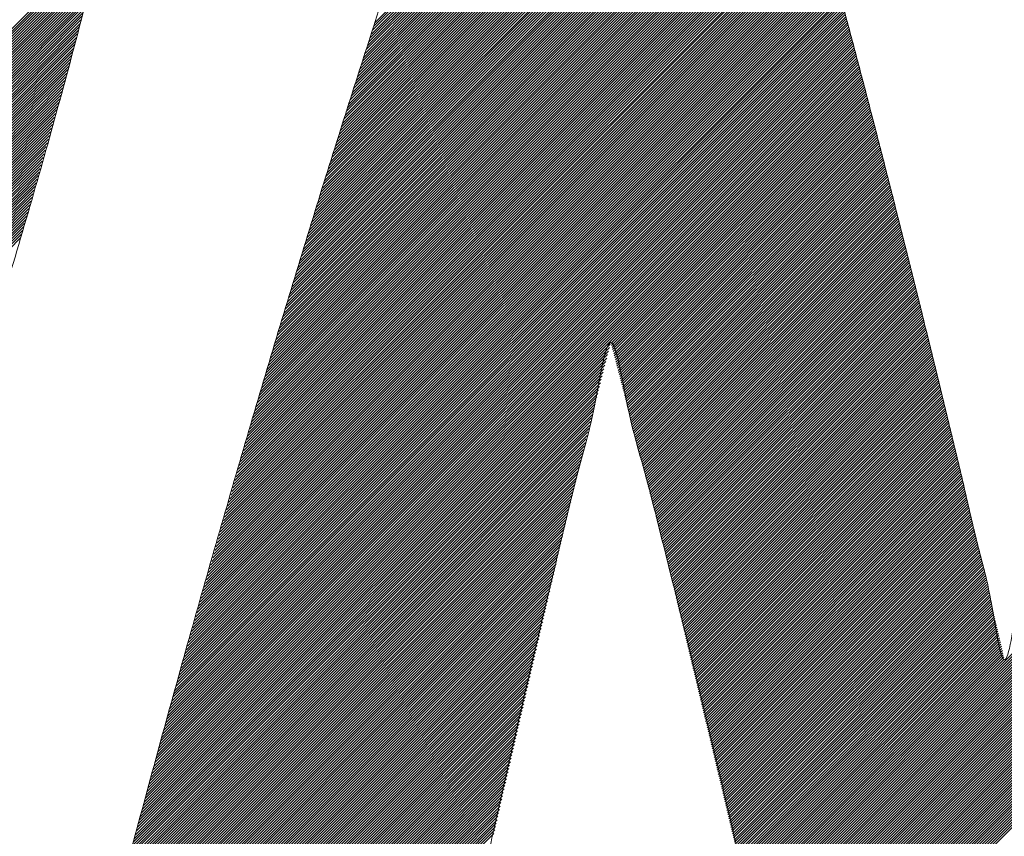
# Model space of a CAD drawing. Header units: millimetres. Extents: x 0 to 1071, y 0 to 742.
# Tile 43 of 133: x 138.32 to 141.66, y 486.67 to 489.44. Entities that reach past the tile are written whole.
import ezdxf

# ---------------------------------------------------------------- set-up
doc = ezdxf.new("R2010")
doc.units = ezdxf.units.MM
doc.header["$LTSCALE"] = 0.454724
doc.layers.add('NoLayerName_001', color=7, linetype='Continuous')
doc.layers.add('NoLayerName_002', color=7, linetype='Continuous')

# ---------------------------------------------------------------- blocks, each defined once
blk = doc.blocks.new('JZB_0010')
at = {"layer": 'NoLayerName_002', "color": 7, "linetype": 'Continuous', "lineweight": 25}
for p, q in [((7.007, 4.8145), (5.0639, 2.8714)), ((7.0051, 4.8215), (5.0675, 2.8839)), ((7.0031, 4.8284), (5.0711, 2.8964)), ((7.0012, 4.8354), (5.0747, 2.9089)), ((6.9971, 4.8402), (5.0783, 2.9214)), ((6.9882, 4.8402), (5.0819, 2.9339)), ((6.9793, 4.8402), (5.0855, 2.9464)), ((6.9703, 4.8402), (5.0891, 2.9589)), ((6.9614, 4.8402), (5.0926, 2.9714)), ((6.9525, 4.8402), (5.0962, 2.9839)), ((6.9436, 4.8402), (5.0998, 2.9964)), ((6.9347, 4.8402), (5.1034, 3.0089)), ((6.9258, 4.8402), (5.107, 3.0214)), ((6.9169, 4.8402), (5.1106, 3.0339)), ((6.908, 4.8402), (5.1142, 3.0464)), ((6.8991, 4.8402), (5.1178, 3.0589)), ((6.8902, 4.8402), (5.1213, 3.0714)), ((6.8813, 4.8402), (5.1249, 3.0839)), ((6.8724, 4.8402), (5.1285, 3.0964)), ((6.8634, 4.8402), (5.1321, 3.1089)), ((6.8545, 4.8402), (5.1357, 3.1214)), ((6.8456, 4.8402), (5.1393, 3.1339)), ((6.8367, 4.8402), (5.143, 3.1465)), ((6.8278, 4.8402), (5.1469, 3.1593)), ((6.8189, 4.8402), (5.1507, 3.1721)), ((6.81, 4.8402), (5.1546, 3.1848)), ((6.8011, 4.8402), (5.1585, 3.1976)), ((6.7922, 4.8402), (5.1623, 3.2103)), ((6.7833, 4.8402), (5.1662, 3.2231)), ((6.7744, 4.8402), (5.17, 3.2359)), ((6.7655, 4.8402), (5.1739, 3.2486)), ((6.7565, 4.8402), (5.1777, 3.2614)), ((6.7476, 4.8402), (5.1816, 3.2742)), ((6.7387, 4.8402), (5.1854, 3.2869)), ((6.7298, 4.8402), (5.1893, 3.2997)), ((6.7209, 4.8402), (5.1931, 3.3124)), ((6.712, 4.8402), (5.197, 3.3252)), ((6.7031, 4.8402), (5.2009, 3.338)), ((6.6942, 4.8402), (5.2047, 3.3507)), ((6.6853, 4.8402), (5.2086, 3.3635)), ((6.6764, 4.8402), (5.2124, 3.3763)), ((6.6675, 4.8402), (5.2163, 3.389)), ((6.6586, 4.8402), (5.2201, 3.4018)), ((6.6496, 4.8402), (5.224, 3.4145)), ((6.6407, 4.8402), (5.2278, 3.4273)), ((6.6318, 4.8402), (5.2317, 3.4401)), ((6.6229, 4.8402), (5.2355, 3.4528)), ((6.614, 4.8402), (5.2394, 3.4656)), ((6.6051, 4.8402), (5.2432, 3.4784)), ((6.5962, 4.8402), (5.2471, 3.4911)), ((6.5873, 4.8402), (5.251, 3.5039)), ((6.5784, 4.8402), (5.2548, 3.5166)), ((6.5695, 4.8402), (5.2587, 3.5294)), ((6.5606, 4.8402), (5.2625, 3.5422)), ((6.5517, 4.8402), (5.2664, 3.5549)), ((6.5427, 4.8402), (5.2702, 3.5677)), ((6.5338, 4.8402), (5.2741, 3.5805)), ((6.5249, 4.8402), (5.2779, 3.5932)), ((6.516, 4.8402), (5.2818, 3.606)), ((6.5071, 4.8402), (5.2856, 3.6187)), ((6.4982, 4.8402), (5.2895, 3.6315)), ((6.4893, 4.8402), (5.2934, 3.6443)), ((6.4804, 4.8402), (5.2975, 3.6573)), ((6.4715, 4.8402), (5.3015, 3.6703)), ((6.4626, 4.8402), (5.3056, 3.6832)), ((6.4537, 4.8402), (5.3096, 3.6962)), ((6.4448, 4.8402), (5.3137, 3.7092)), ((6.4358, 4.8402), (5.3177, 3.7221)), ((6.4269, 4.8402), (5.3218, 3.7351)), ((6.418, 4.8402), (5.3259, 3.748)), ((6.4091, 4.8402), (5.3299, 3.761)), ((6.4002, 4.8402), (5.334, 3.774)), ((6.3913, 4.8402), (5.338, 3.7869)), ((6.3824, 4.8402), (5.3421, 3.7999)), ((6.3735, 4.8402), (5.3461, 3.8129)), ((6.3646, 4.8402), (5.3502, 3.8258)), ((6.3557, 4.8402), (5.3542, 3.8388)), ((6.3468, 4.8402), (5.3583, 3.8517)), ((6.3379, 4.8402), (5.3623, 3.8647)), ((6.3289, 4.8402), (5.3664, 3.8777)), ((6.32, 4.8402), (5.3705, 3.8906)), ((6.3111, 4.8402), (5.3745, 3.9036)), ((6.3022, 4.8402), (5.3786, 3.9166)), ((6.2933, 4.8402), (5.3826, 3.9295)), ((6.2844, 4.8402), (5.3867, 3.9425)), ((6.2755, 4.8402), (5.3907, 3.9554)), ((6.2666, 4.8402), (5.3948, 3.9684)), ((6.2577, 4.8402), (5.3988, 3.9814)), ((6.2488, 4.8402), (5.4029, 3.9943)), ((6.2399, 4.8402), (5.4069, 4.0073)), ((6.2309, 4.8402), (5.411, 4.0203)), ((6.222, 4.8402), (5.415, 4.0332)), ((6.2131, 4.8402), (5.4191, 4.0462)), ((6.2042, 4.8402), (5.4232, 4.0591)), ((6.1953, 4.8402), (5.4272, 4.0721)), ((6.1864, 4.8402), (5.4313, 4.0851)), ((6.1775, 4.8402), (5.4353, 4.098)), ((6.1686, 4.8402), (5.4394, 4.111)), ((6.1597, 4.8402), (5.4436, 4.1241)), ((6.1508, 4.8402), (5.4479, 4.1373)), ((6.1419, 4.8402), (5.4521, 4.1505)), ((6.133, 4.8402), (5.4564, 4.1637)), ((6.124, 4.8402), (5.4607, 4.1769)), ((6.1151, 4.8402), (5.465, 4.1901)), ((6.1062, 4.8402), (5.4693, 4.2033)), ((6.0973, 4.8402), (5.4736, 4.2165)), ((6.0884, 4.8402), (5.4779, 4.2297)), ((6.0795, 4.8402), (5.4822, 4.2429)), ((6.0706, 4.8402), (5.4865, 4.2561)), ((6.0617, 4.8402), (5.4908, 4.2693)), ((6.0528, 4.8402), (5.4951, 4.2825)), ((6.0439, 4.8402), (5.4994, 4.2957)), ((6.035, 4.8402), (5.5036, 4.3089)), ((6.0261, 4.8402), (5.5079, 4.3221)), ((6.0171, 4.8402), (5.5122, 4.3353)), ((6.0082, 4.8402), (5.5165, 4.3485)), ((5.9993, 4.8402), (5.5208, 4.3617)), ((5.9904, 4.8402), (5.5251, 4.3749)), ((7.0167, 4.7797), (5.046, 2.809)), ((7.0148, 4.7867), (5.0496, 2.8215)), ((7.0129, 4.7936), (5.0532, 2.834)), ((7.0109, 4.8006), (5.0568, 2.8465)), ((7.009, 4.8076), (5.0604, 2.859)), ((7.0265, 4.7449), (5.0281, 2.7465)), ((7.0245, 4.7519), (5.0317, 2.759)), ((7.0226, 4.7588), (5.0352, 2.7715)), ((7.0206, 4.7658), (5.0388, 2.784)), ((7.0187, 4.7727), (5.0424, 2.7965)), ((7.036, 4.7099), (5.0101, 2.684)), ((7.0341, 4.7169), (5.0137, 2.6965)), ((7.0322, 4.7239), (5.0173, 2.709)), ((7.0303, 4.7309), (5.0209, 2.7215)), ((7.0284, 4.7379), (5.0245, 2.734)), ((7.0436, 4.6818), (4.9958, 2.634)), ((7.0417, 4.6889), (4.9994, 2.6465)), ((7.0398, 4.6959), (5.003, 2.659)), ((7.0379, 4.7029), (5.0065, 2.6715)), ((4.593, 4.6454), (2.8536, 2.906)), ((4.5958, 4.6571), (2.8573, 2.9187)), ((7.0531, 4.6468), (4.9778, 2.5715)), ((7.0512, 4.6538), (4.9814, 2.584)), ((7.0493, 4.6608), (4.985, 2.5965)), ((7.0474, 4.6678), (4.9886, 2.609)), ((7.0455, 4.6748), (4.9922, 2.6215)), ((4.5845, 4.6102), (2.8424, 2.8681)), ((4.5873, 4.6219), (2.8462, 2.8808)), ((4.5902, 4.6337), (2.8499, 2.8934)), ((7.0626, 4.6117), (4.9599, 2.5091)), ((7.0607, 4.6187), (4.9635, 2.5216)), ((7.0588, 4.6257), (4.9671, 2.5341)), ((7.0569, 4.6327), (4.9707, 2.5466)), ((7.055, 4.6398), (4.9743, 2.5591)), ((4.5789, 4.5868), (2.835, 2.8429)), ((4.5817, 4.5985), (2.8387, 2.8555)), ((7.072, 4.5766), (4.942, 2.4466)), ((7.0701, 4.5837), (4.9456, 2.4591)), ((7.0682, 4.5907), (4.9491, 2.4716)), ((7.0663, 4.5977), (4.9527, 2.4841)), ((7.0644, 4.6047), (4.9563, 2.4966)), ((4.5704, 4.5516), (2.8238, 2.805)), ((4.5732, 4.5633), (2.8275, 2.8176)), ((4.5761, 4.575), (2.8313, 2.8302)), ((7.0796, 4.5486), (4.9276, 2.3966)), ((7.0777, 4.5556), (4.9312, 2.4091)), ((7.0758, 4.5626), (4.9348, 2.4216)), ((7.0739, 4.5696), (4.9384, 2.4341)), ((4.5613, 4.5158), (2.8127, 2.7671)), ((4.5644, 4.5278), (2.8164, 2.7797)), ((4.5675, 4.5398), (2.8201, 2.7924)), ((7.0891, 4.5135), (4.9097, 2.3341)), ((7.0872, 4.5205), (4.9133, 2.3466)), ((7.0853, 4.5276), (4.9169, 2.3591)), ((7.0834, 4.5346), (4.9204, 2.3716)), ((7.0815, 4.5416), (4.924, 2.3841)), ((4.552, 4.4797), (2.8015, 2.7292)), ((4.5551, 4.4918), (2.8052, 2.7418)), ((4.5582, 4.5038), (2.8089, 2.7545)), ((7.0986, 4.4785), (4.8917, 2.2716)), ((7.0967, 4.4855), (4.8953, 2.2841)), ((7.0948, 4.4925), (4.8989, 2.2966)), ((7.0929, 4.4995), (4.9025, 2.3091)), ((7.091, 4.5065), (4.9061, 2.3216)), ((4.5427, 4.4437), (2.7897, 2.6907)), ((4.5458, 4.4557), (2.7936, 2.7035)), ((4.5489, 4.4677), (2.7975, 2.7163)), ((7.108, 4.4434), (4.8738, 2.2092)), ((7.1061, 4.4504), (4.8774, 2.2217)), ((7.1043, 4.4574), (4.881, 2.2342)), ((7.1024, 4.4644), (4.8846, 2.2467)), ((7.1005, 4.4715), (4.8882, 2.2592)), ((4.5365, 4.4197), (2.7818, 2.665)), ((4.5396, 4.4317), (2.7858, 2.6778)), ((7.1156, 4.4153), (4.8595, 2.1592)), ((7.1137, 4.4224), (4.863, 2.1717)), ((7.1118, 4.4294), (4.8666, 2.1842)), ((7.1099, 4.4364), (4.8702, 2.1967)), ((4.5272, 4.3837), (2.77, 2.6265)), ((4.5303, 4.3957), (2.774, 2.6393)), ((4.5334, 4.4077), (2.7779, 2.6522)), ((7.1251, 4.3803), (4.8415, 2.0967)), ((7.1232, 4.3873), (4.8451, 2.1092)), ((7.1213, 4.3943), (4.8487, 2.1217)), ((7.1194, 4.4013), (4.8523, 2.1342)), ((7.1175, 4.4083), (4.8559, 2.1467)), ((4.5179, 4.3476), (2.7583, 2.588)), ((4.521, 4.3596), (2.7622, 2.6008)), ((4.5241, 4.3717), (2.7661, 2.6137)), ((7.1346, 4.3452), (4.8249, 2.0355)), ((7.1327, 4.3522), (4.8282, 2.0477)), ((7.1308, 4.3592), (4.8315, 2.06)), ((7.1289, 4.3663), (4.8349, 2.0722)), ((7.127, 4.3733), (4.8382, 2.0845)), ((9.8031, 4.3501), (6.8026, 1.3497)), ((9.8052, 4.3433), (6.8044, 1.3425)), ((4.5086, 4.3116), (2.7465, 2.5495)), ((4.5117, 4.3236), (2.7504, 2.5623)), ((4.5148, 4.3356), (2.7543, 2.5752)), ((7.1441, 4.3102), (4.8082, 1.9743)), ((7.1422, 4.3172), (4.8115, 1.9865)), ((7.1403, 4.3242), (4.8149, 1.9988)), ((7.1384, 4.3312), (4.8182, 2.011)), ((7.1365, 4.3382), (4.8215, 2.0233)), ((9.8074, 4.3366), (6.8061, 1.3353)), ((9.8096, 4.3299), (6.8078, 1.3281)), ((9.8117, 4.3231), (6.8095, 1.3209)), ((9.8139, 4.3164), (6.8112, 1.3137)), ((9.8161, 4.3097), (6.813, 1.3065)), ((4.4993, 4.2756), (2.7347, 2.511)), ((4.5024, 4.2876), (2.7386, 2.5238)), ((4.5055, 4.2996), (2.7426, 2.5367)), ((7.1516, 4.2821), (4.7949, 1.9253)), ((7.1497, 4.2891), (4.7982, 1.9376)), ((7.1478, 4.2961), (4.8015, 1.9498)), ((7.146, 4.3031), (4.8049, 1.9621)), ((9.8183, 4.3029), (6.8147, 1.2993)), ((9.8204, 4.2962), (6.8164, 1.2921)), ((9.8226, 4.2894), (6.8181, 1.2849)), ((9.8248, 4.2827), (6.8198, 1.2778)), ((9.8269, 4.276), (6.8215, 1.2706)), ((4.4931, 4.2516), (2.7269, 2.4853)), ((4.4962, 4.2636), (2.7308, 2.4981)), ((7.161, 4.2469), (4.7782, 1.8642)), ((7.1591, 4.254), (4.7816, 1.8764)), ((7.1573, 4.261), (4.7849, 1.8886)), ((7.1554, 4.2681), (4.7882, 1.9009)), ((7.1535, 4.2751), (4.7916, 1.9131)), ((9.8291, 4.2692), (6.8233, 1.2634)), ((9.8313, 4.2625), (6.825, 1.2562)), ((9.8335, 4.2558), (6.8267, 1.249)), ((9.8356, 4.249), (6.8284, 1.2418)), ((9.8378, 4.2423), (6.8301, 1.2346)), ((4.4831, 4.2149), (2.7151, 2.4468)), ((4.4866, 4.2273), (2.719, 2.4596)), ((4.49, 4.2396), (2.7229, 2.4725)), ((7.1701, 4.2115), (4.7616, 1.803)), ((7.1683, 4.2186), (4.7649, 1.8152)), ((7.1665, 4.2257), (4.7682, 1.8274)), ((7.1646, 4.2327), (4.7716, 1.8397)), ((7.1628, 4.2398), (4.7749, 1.8519)), ((9.84, 4.2355), (6.8319, 1.2274)), ((9.8421, 4.2288), (6.8336, 1.2202)), ((9.8443, 4.2221), (6.8353, 1.213)), ((9.8465, 4.2153), (6.8369, 1.2058)), ((9.8486, 4.2086), (6.8385, 1.1985)), ((4.4726, 4.1776), (2.7033, 2.4083)), ((4.4761, 4.1901), (2.7072, 2.4211)), ((4.4796, 4.2025), (2.7112, 2.434)), ((7.1793, 4.1761), (4.7449, 1.7418)), ((7.1774, 4.1832), (4.7483, 1.754)), ((7.1756, 4.1903), (4.7516, 1.7662)), ((7.1738, 4.1973), (4.7549, 1.7785)), ((7.1719, 4.2044), (4.7582, 1.7907)), ((9.8508, 4.2018), (6.8401, 1.1911)), ((9.853, 4.1951), (6.8417, 1.1838)), ((9.8552, 4.1884), (6.8433, 1.1765)), ((9.8573, 4.1816), (6.8449, 1.1692)), ((4.4656, 4.1528), (2.6955, 2.3826)), ((4.4691, 4.1652), (2.6994, 2.3955)), ((7.1847, 4.1549), (4.7349, 1.705)), ((7.1829, 4.1619), (4.7383, 1.7173)), ((7.1811, 4.169), (4.7416, 1.7295)), ((7.1866, 4.1478), (6.3248, 3.286)), ((9.8595, 4.1749), (6.8464, 1.1618)), ((9.8617, 4.1682), (6.848, 1.1545)), ((9.8638, 4.1614), (6.8496, 1.1472)), ((4.4551, 4.1156), (2.683, 2.3435)), ((4.4586, 4.128), (2.6872, 2.3565)), ((4.4621, 4.1404), (2.6913, 2.3696)), ((7.1884, 4.1407), (6.3269, 3.2792)), ((7.1902, 4.1336), (6.3288, 3.2722)), ((7.1921, 4.1265), (6.3306, 3.2651)), ((7.1939, 4.1195), (6.3325, 3.2581)), ((7.1957, 4.1124), (6.3344, 3.2511)), ((4.4446, 4.0784), (2.6706, 2.3043)), ((4.4481, 4.0908), (2.6747, 2.3174)), ((4.4516, 4.1032), (2.6789, 2.3304)), ((7.1976, 4.1053), (6.3363, 3.244)), ((7.1994, 4.0982), (6.3381, 3.237)), ((7.2012, 4.0911), (6.34, 3.2299)), ((7.203, 4.0841), (6.3418, 3.2228)), ((7.2049, 4.077), (6.3436, 3.2157)), ((4.4376, 4.0535), (2.6623, 2.2782)), ((4.4411, 4.066), (2.6664, 2.2913)), ((7.2067, 4.0699), (6.3455, 3.2087)), ((7.2085, 4.0628), (6.3473, 3.2016)), ((7.2104, 4.0557), (6.3491, 3.1945)), ((7.2122, 4.0487), (6.351, 3.1875)), ((7.214, 4.0416), (6.3528, 3.1804)), ((4.4271, 4.0163), (2.6499, 2.2391)), ((4.4306, 4.0287), (2.654, 2.2521)), ((4.4341, 4.0411), (2.6582, 2.2652)), ((7.2158, 4.0345), (6.3546, 3.1733)), ((7.2177, 4.0274), (6.3565, 3.1662)), ((7.2195, 4.0204), (6.3583, 3.1592)), ((7.2213, 4.0133), (6.3601, 3.1521)), ((4.4166, 3.9791), (2.6374, 2.1999)), ((4.4201, 3.9915), (2.6416, 2.2129)), ((4.4236, 4.0039), (2.6457, 2.226)), ((7.2232, 4.0062), (6.362, 3.145)), ((7.225, 3.9991), (6.3638, 3.1379)), ((7.2268, 3.992), (6.3656, 3.1309)), ((7.2286, 3.985), (6.3675, 3.1238)), ((7.2305, 3.9779), (6.3693, 3.1167)), ((4.4061, 3.9419), (2.625, 2.1607)), ((4.4096, 3.9543), (2.6291, 2.1738)), ((4.4131, 3.9667), (2.6333, 2.1868)), ((7.2323, 3.9708), (6.3711, 3.1096)), ((7.2341, 3.9637), (6.373, 3.1026)), ((7.236, 3.9566), (6.3748, 3.0955)), ((7.2378, 3.9496), (6.3766, 3.0884)), ((7.2396, 3.9425), (6.3785, 3.0813)), ((4.3991, 3.917), (2.6167, 2.1346)), ((4.4026, 3.9294), (2.6208, 2.1477)), ((7.2415, 3.9354), (6.3803, 3.0743)), ((7.2433, 3.9283), (6.3821, 3.0672)), ((7.2451, 3.9212), (6.384, 3.0601)), ((7.2469, 3.9142), (6.3858, 3.053)), ((4.3886, 3.8798), (2.6043, 2.0955)), ((4.3921, 3.8922), (2.6084, 2.1085)), ((4.3956, 3.9046), (2.6126, 2.1216)), ((7.2488, 3.9071), (6.3876, 3.046)), ((7.2506, 3.9), (6.3895, 3.0389)), ((7.2524, 3.8929), (6.3913, 3.0318)), ((7.2543, 3.8858), (6.3931, 3.0247)), ((7.2561, 3.8788), (6.395, 3.0177)), ((4.3781, 3.8426), (2.5918, 2.0563)), ((4.3816, 3.855), (2.596, 2.0694)), ((4.3851, 3.8674), (2.6001, 2.0824)), ((7.2579, 3.8717), (6.3968, 3.0106)), ((7.2597, 3.8646), (6.3986, 3.0035)), ((7.2616, 3.8575), (6.4005, 2.9964)), ((7.2634, 3.8505), (6.4023, 2.9894)), ((7.2652, 3.8434), (6.4041, 2.9823)), ((4.3711, 3.8178), (2.5834, 2.0301)), ((4.3746, 3.8302), (2.5877, 2.0432)), ((7.2671, 3.8363), (6.406, 2.9752)), ((7.2689, 3.8292), (6.4078, 2.9681)), ((7.2707, 3.8221), (6.4096, 2.9611)), ((7.2725, 3.8151), (6.4115, 2.954)), ((7.2744, 3.808), (6.4133, 2.9469)), ((4.3606, 3.7805), (2.5703, 1.9902)), ((4.3641, 3.7929), (2.5747, 2.0035)), ((4.3676, 3.8053), (2.579, 2.0168)), ((7.2762, 3.8009), (6.4151, 2.9398)), ((7.278, 3.7938), (6.417, 2.9328)), ((7.2799, 3.7867), (6.4188, 2.9257)), ((7.2817, 3.7797), (6.4206, 2.9186)), ((4.3501, 3.7433), (2.5571, 1.9503)), ((4.3536, 3.7557), (2.5615, 1.9636)), ((4.3571, 3.7681), (2.5659, 1.9769)), ((7.2835, 3.7726), (6.4225, 2.9115)), ((7.2854, 3.7655), (6.4243, 2.9045)), ((7.2872, 3.7584), (6.4261, 2.8974)), ((7.289, 3.7513), (6.428, 2.8903)), ((7.2908, 3.7443), (6.4298, 2.8832)), ((4.3431, 3.7185), (2.5483, 1.9237)), ((4.3466, 3.7309), (2.5527, 1.937)), ((7.2926, 3.7371), (6.4316, 2.8762)), ((7.2944, 3.73), (6.4335, 2.8691)), ((7.2962, 3.7229), (6.4353, 2.862)), ((7.2979, 3.7157), (6.4371, 2.8549)), ((7.2997, 3.7086), (6.439, 2.8479)), ((4.3326, 3.6812), (2.5352, 1.8838)), ((4.3361, 3.6936), (2.5396, 1.8971)), ((4.3396, 3.7061), (2.5439, 1.9104)), ((7.3015, 3.7015), (6.4408, 2.8408)), ((7.3033, 3.6943), (6.4426, 2.8337)), ((7.305, 3.6872), (6.4445, 2.8266)), ((7.3068, 3.6801), (6.4463, 2.8196)), ((4.3221, 3.644), (2.522, 1.8439)), ((4.3256, 3.6564), (2.5264, 1.8572)), ((4.3291, 3.6688), (2.5308, 1.8705)), ((7.3086, 3.6729), (6.4481, 2.8125)), ((7.3104, 3.6658), (6.45, 2.8054)), ((7.3121, 3.6586), (6.4518, 2.7983)), ((7.3139, 3.6515), (6.4536, 2.7913)), ((7.3157, 3.6444), (6.4555, 2.7842)), ((7.3174, 3.6372), (6.4573, 2.7771)), ((7.3192, 3.6301), (6.4591, 2.77)), ((7.321, 3.623), (6.461, 2.763)), ((7.3228, 3.6158), (6.4628, 2.7559)), ((7.3245, 3.6087), (6.4646, 2.7488)), ((7.3263, 3.6016), (6.4665, 2.7417)), ((7.3281, 3.5944), (6.4683, 2.7347)), ((7.3299, 3.5873), (6.4701, 2.7276)), ((7.3316, 3.5802), (6.472, 2.7205)), ((7.3334, 3.573), (6.4738, 2.7134)), ((7.3352, 3.5659), (6.4757, 2.7064)), ((7.337, 3.5588), (6.4775, 2.6993)), ((7.3387, 3.5516), (6.4793, 2.6922)), ((7.3405, 3.5445), (6.4812, 2.6851)), ((7.3423, 3.5373), (6.483, 2.6781)), ((7.344, 3.5302), (6.4848, 2.671)), ((7.3458, 3.5231), (6.4867, 2.6639)), ((7.3476, 3.5159), (6.4885, 2.6568)), ((7.3494, 3.5088), (6.4903, 2.6498)), ((7.3511, 3.5017), (6.4922, 2.6427)), ((7.3529, 3.4945), (6.494, 2.6356)), ((7.3547, 3.4874), (6.4958, 2.6285)), ((7.3565, 3.4803), (6.4977, 2.6215)), ((7.3582, 3.4731), (6.4995, 2.6144)), ((7.36, 3.466), (6.5013, 2.6073)), ((7.3618, 3.4589), (6.5032, 2.6002)), ((7.3635, 3.4517), (6.505, 2.5932)), ((7.3653, 3.4446), (6.5068, 2.5861)), ((7.3671, 3.4375), (6.5087, 2.579)), ((7.3689, 3.4303), (6.5105, 2.5719)), ((7.3706, 3.4232), (6.5123, 2.5648)), ((7.3724, 3.416), (6.514, 2.5576)), ((7.3742, 3.4089), (6.5157, 2.5504)), ((7.376, 3.4018), (6.5174, 2.5432)), ((7.3777, 3.3946), (6.5191, 2.5361)), ((7.3795, 3.3875), (6.5209, 2.5289)), ((7.3813, 3.3804), (6.5226, 2.5217)), ((7.3831, 3.3732), (6.5243, 2.5145)), ((7.3848, 3.3661), (6.526, 2.5073)), ((7.3866, 3.359), (6.5277, 2.5001)), ((7.3884, 3.3518), (6.5295, 2.4929)), ((7.3901, 3.3447), (6.5312, 2.4857)), ((7.3919, 3.3376), (6.5329, 2.4785)), ((7.3937, 3.3304), (6.5346, 2.4713)), ((7.3955, 3.3233), (6.5363, 2.4642)), ((7.3972, 3.3162), (6.538, 2.457)), ((7.399, 3.309), (6.5398, 2.4498)), ((6.3228, 3.284), (4.7316, 1.6928)), ((7.4008, 3.3019), (6.5415, 2.4426)), ((7.4026, 3.2947), (6.5432, 2.4354)), ((7.4043, 3.2876), (6.5449, 2.4282)), ((7.4061, 3.2805), (6.5466, 2.421)), ((7.4079, 3.2733), (6.5484, 2.4138)), ((8.9936, 3.2823), (6.8512, 1.1399)), ((6.3136, 3.2481), (4.7216, 1.6561)), ((6.3167, 3.2601), (4.7249, 1.6683)), ((6.3198, 3.272), (4.7283, 1.6806)), ((7.4096, 3.2662), (6.5501, 2.4066)), ((7.4114, 3.2591), (6.5518, 2.3994)), ((7.4132, 3.2519), (6.5535, 2.3922)), ((7.415, 3.2448), (6.5552, 2.3851)), ((8.9904, 3.2702), (6.8528, 1.1325)), ((8.9872, 3.258), (6.8544, 1.1252)), ((8.9839, 3.2459), (6.856, 1.1179)), ((6.3044, 3.2122), (4.7116, 1.6194)), ((6.3075, 3.2241), (4.7149, 1.6316)), ((6.3105, 3.2361), (4.7183, 1.6438)), ((7.4167, 3.2377), (6.5569, 2.3779)), ((7.4185, 3.2305), (6.5587, 2.3707)), ((7.4203, 3.2234), (6.5604, 2.3635)), ((7.4221, 3.2163), (6.5621, 2.3563)), ((7.4238, 3.2091), (6.5638, 2.3491)), ((8.9807, 3.2338), (6.8575, 1.1106)), ((8.9775, 3.2216), (6.8591, 1.1033)), ((8.9743, 3.2095), (6.8607, 1.0959)), ((6.2952, 3.1762), (4.7016, 1.5827)), ((6.2983, 3.1882), (4.705, 1.5949)), ((6.3013, 3.2002), (4.7083, 1.6071)), ((7.4256, 3.202), (6.5655, 2.3419)), ((7.4274, 3.1949), (6.5673, 2.3347)), ((7.4291, 3.1877), (6.569, 2.3275)), ((7.4309, 3.1805), (6.5707, 2.3203)), ((7.4326, 3.1733), (6.5724, 2.3132)), ((8.9711, 3.1974), (6.8623, 1.0886)), ((8.9679, 3.1853), (6.8639, 1.0813)), ((8.9647, 3.1731), (6.8655, 1.074)), ((6.2861, 3.1404), (4.692, 1.5463)), ((6.2892, 3.1524), (4.6952, 1.5584)), ((6.2922, 3.1643), (4.6983, 1.5705)), ((7.4343, 3.1661), (6.5741, 2.306)), ((7.436, 3.159), (6.5758, 2.2988)), ((7.4377, 3.1518), (6.5776, 2.2916)), ((7.4395, 3.1446), (6.5793, 2.2844)), ((8.9614, 3.161), (6.867, 1.0666)), ((8.9583, 3.149), (6.8686, 1.0593)), ((6.2801, 3.1166), (4.6857, 1.5222)), ((6.2831, 3.1285), (4.6889, 1.5343)), ((7.4412, 3.1374), (6.581, 2.2772)), ((7.4429, 3.1302), (6.5827, 2.27)), ((7.4446, 3.123), (6.5844, 2.2628)), ((7.4464, 3.1158), (6.5862, 2.2556)), ((7.4481, 3.1087), (6.5879, 2.2484)), ((8.9552, 3.1369), (6.8702, 1.052)), ((8.952, 3.1249), (6.8718, 1.0447)), ((8.9489, 3.1128), (6.8734, 1.0373)), ((6.271, 3.0808), (4.6763, 1.4861)), ((6.2741, 3.0927), (4.6794, 1.4981)), ((6.2771, 3.1047), (4.6826, 1.5102)), ((7.4498, 3.1015), (6.5896, 2.2413)), ((7.4515, 3.0943), (6.5913, 2.2341)), ((7.4532, 3.0871), (6.593, 2.2269)), ((7.455, 3.0799), (6.5947, 2.2197)), ((8.9457, 3.1008), (6.875, 1.03)), ((8.9426, 3.0887), (6.8765, 1.0227)), ((8.9394, 3.0767), (6.8781, 1.0154)), ((6.262, 3.045), (4.6668, 1.4499)), ((6.265, 3.0569), (4.67, 1.4619)), ((6.268, 3.0689), (4.6731, 1.474)), ((7.4567, 3.0727), (6.5965, 2.2125)), ((7.4584, 3.0655), (6.5982, 2.2053)), ((7.4601, 3.0583), (6.5999, 2.1981)), ((7.4619, 3.0512), (6.6016, 2.1909)), ((7.4636, 3.044), (6.6033, 2.1837)), ((8.9363, 3.0646), (6.8797, 1.008)), ((8.9332, 3.0526), (6.8813, 1.0007)), ((8.93, 3.0405), (6.8829, 0.9934)), ((6.2529, 3.0092), (4.6574, 1.4137)), ((6.2559, 3.0212), (4.6605, 1.4258)), ((6.259, 3.0331), (4.6637, 1.4378)), ((7.4653, 3.0368), (6.6051, 2.1765)), ((7.467, 3.0296), (6.6068, 2.1694)), ((7.4687, 3.0224), (6.6085, 2.1622)), ((7.4705, 3.0152), (6.6102, 2.155)), ((7.4722, 3.008), (6.6119, 2.1478)), ((8.9269, 3.0285), (6.8845, 0.9861)), ((8.9237, 3.0164), (6.886, 0.9787)), ((6.2441, 2.9737), (4.6479, 1.3775)), ((6.2471, 2.9856), (4.6511, 1.3896)), ((6.25, 2.9974), (4.6542, 1.4016)), ((7.4739, 3.0009), (6.6136, 2.1406)), ((7.4756, 2.9937), (6.6154, 2.1334)), ((7.4774, 2.9865), (6.6171, 2.1262)), ((7.4791, 2.9793), (6.6188, 2.119)), ((8.9206, 3.0044), (6.8876, 0.9714)), ((8.9174, 2.9923), (6.8892, 0.9641)), ((8.9143, 2.9803), (6.8908, 0.9568)), ((6.2383, 2.95), (4.6416, 1.3534)), ((6.2412, 2.9619), (4.6448, 1.3655)), ((7.4808, 2.9721), (6.6205, 2.1118)), ((7.4825, 2.9649), (6.6222, 2.1046)), ((7.4842, 2.9577), (6.624, 2.0974)), ((7.486, 2.9506), (6.6257, 2.0903)), ((7.4877, 2.9434), (6.6274, 2.0831)), ((8.9111, 2.9682), (6.8924, 0.9494)), ((8.908, 2.9561), (6.894, 0.9421)), ((8.9049, 2.9441), (6.8955, 0.9348)), ((6.2295, 2.9145), (4.6322, 1.3172)), ((6.2324, 2.9263), (4.6354, 1.3293)), ((6.2353, 2.9382), (4.6385, 1.3414)), ((7.4894, 2.9362), (6.6291, 2.0759)), ((7.4911, 2.929), (6.6308, 2.0687)), ((7.4929, 2.9218), (6.6325, 2.0615)), ((7.4946, 2.9146), (6.6343, 2.0543)), ((7.4963, 2.9074), (6.636, 2.0471)), ((8.9017, 2.932), (6.8971, 0.9275)), ((8.8986, 2.92), (6.8987, 0.9201)), ((8.8954, 2.9079), (6.9003, 0.9128)), ((6.2207, 2.879), (4.6228, 1.2811)), ((6.2236, 2.8908), (4.6259, 1.2931)), ((6.2265, 2.9027), (4.6291, 1.3052)), ((7.498, 2.9003), (6.6377, 2.0399)), ((7.4997, 2.8931), (6.6394, 2.0327)), ((7.5015, 2.8859), (6.6411, 2.0255)), ((7.5032, 2.8787), (6.6429, 2.0184)), ((8.8923, 2.8959), (6.9019, 0.9055)), ((8.8891, 2.8838), (6.9035, 0.8982)), ((6.2119, 2.8434), (4.6133, 1.2449)), ((6.2148, 2.8553), (4.6165, 1.257)), ((6.2177, 2.8671), (4.6196, 1.269)), ((7.5049, 2.8715), (6.6446, 2.0112)), ((7.5066, 2.8643), (6.6463, 2.004)), ((7.5084, 2.8571), (6.648, 1.9968)), ((7.5101, 2.8499), (6.6497, 1.9896)), ((7.5118, 2.8428), (6.6514, 1.9824)), ((8.886, 2.8718), (6.905, 0.8908)), ((8.8829, 2.8597), (6.9066, 0.8835)), ((8.8797, 2.8477), (6.9082, 0.8762)), ((6.203, 2.8079), (4.6039, 1.2087)), ((6.206, 2.8198), (4.607, 1.2208)), ((6.2089, 2.8316), (4.6102, 1.2328)), ((7.5135, 2.8356), (6.6532, 1.9752)), ((7.5152, 2.8284), (6.6549, 1.968)), ((7.517, 2.8212), (6.6566, 1.9608)), ((7.5187, 2.814), (6.6583, 1.9536)), ((7.5204, 2.8068), (6.66, 1.9465)), ((8.8766, 2.8356), (6.9098, 0.8689)), ((6.1942, 2.7724), (4.5944, 1.1726)), ((6.1972, 2.7842), (4.5976, 1.1846)), ((6.2001, 2.7961), (4.6007, 1.1967)), ((7.5221, 2.7996), (6.6618, 1.9393)), ((7.5239, 2.7925), (6.6635, 1.9321)), ((7.5256, 2.7853), (6.6652, 1.9249)), ((7.5273, 2.7781), (6.6669, 1.9177)), ((6.1884, 2.7487), (4.5881, 1.1484)), ((6.1913, 2.7605), (4.5913, 1.1605)), ((7.529, 2.7709), (6.6686, 1.9105)), ((7.5307, 2.7637), (6.6703, 1.9033)), ((7.5325, 2.7565), (6.6721, 1.8961)), ((7.5342, 2.7493), (6.6738, 1.8889)), ((7.5359, 2.7422), (6.6755, 1.8817)), ((6.1796, 2.7132), (4.5787, 1.1123)), ((6.1825, 2.725), (4.5818, 1.1243)), ((6.1854, 2.7369), (4.585, 1.1364)), ((7.5376, 2.735), (6.6772, 1.8745)), ((7.5394, 2.7278), (6.6789, 1.8674)), ((7.5411, 2.7206), (6.6807, 1.8602)), ((7.5428, 2.7134), (6.6824, 1.853)), ((7.5445, 2.7062), (6.6841, 1.8458)), ((6.1708, 2.6777), (4.5692, 1.0761)), ((6.1737, 2.6895), (4.5724, 1.0881)), ((6.1766, 2.7013), (4.5755, 1.1002)), ((7.5462, 2.699), (6.6858, 1.8386)), ((7.548, 2.6919), (6.6875, 1.8314)), ((7.5497, 2.6847), (6.6892, 1.8242)), ((7.5514, 2.6775), (6.691, 1.817)), ((6.1628, 2.6429), (4.5601, 1.0403)), ((6.1654, 2.6545), (4.5631, 1.0521)), ((6.1681, 2.6661), (4.5661, 1.064)), ((7.5531, 2.6703), (6.6927, 1.8098)), ((7.5549, 2.6631), (6.6944, 1.8026)), ((7.5566, 2.6559), (6.6961, 1.7955)), ((7.5583, 2.6487), (6.6978, 1.7883)), ((7.56, 2.6415), (6.6996, 1.7811)), ((6.1548, 2.6082), (4.5513, 1.0047)), ((6.1574, 2.6198), (4.5542, 1.0166)), ((6.1601, 2.6314), (4.5572, 1.0284)), ((7.5617, 2.6344), (6.7013, 1.7739)), ((7.5635, 2.6272), (6.703, 1.7667)), ((7.5652, 2.62), (6.7047, 1.7595)), ((7.5669, 2.6128), (6.7064, 1.7523)), ((7.5686, 2.6056), (6.7081, 1.7451)), ((6.1468, 2.5735), (4.5424, 0.9691)), ((6.1494, 2.585), (4.5454, 0.981)), ((6.1521, 2.5966), (4.5483, 0.9928)), ((7.5703, 2.5983), (6.7099, 1.7379)), ((7.572, 2.5911), (6.7116, 1.7307)), ((7.5736, 2.5839), (6.7133, 1.7236)), ((7.5753, 2.5767), (6.715, 1.7164)), ((6.1388, 2.5387), (4.5336, 0.9336)), ((6.1414, 2.5503), (4.5365, 0.9454)), ((6.1441, 2.5619), (4.5395, 0.9573)), ((7.577, 2.5694), (6.7167, 1.7092)), ((7.5787, 2.5622), (6.7185, 1.702)), ((7.5804, 2.555), (6.7202, 1.6948)), ((7.5821, 2.5478), (6.7219, 1.6876)), ((7.5838, 2.5406), (6.7236, 1.6804)), ((6.1334, 2.5156), (4.5277, 0.9098)), ((6.1361, 2.5272), (4.5306, 0.9217)), ((7.5854, 2.5333), (6.7253, 1.6732)), ((7.5871, 2.5261), (6.727, 1.666)), ((7.5888, 2.5189), (6.7288, 1.6588)), ((7.5905, 2.5117), (6.7305, 1.6517)), ((6.1254, 2.4808), (4.5188, 0.8743)), ((6.1281, 2.4924), (4.5218, 0.8861)), ((6.1308, 2.504), (4.5247, 0.898)), ((7.5922, 2.5044), (6.7322, 1.6445)), ((7.5939, 2.4972), (6.7339, 1.6373)), ((7.5956, 2.49), (6.7356, 1.6301)), ((7.5972, 2.4828), (6.7374, 1.6229)), ((7.5989, 2.4756), (6.7391, 1.6157)), ((6.1174, 2.4461), (4.51, 0.8387)), ((6.1201, 2.4577), (4.5129, 0.8506)), ((6.1227, 2.4693), (4.5159, 0.8624)), ((7.6006, 2.4683), (6.7408, 1.6085)), ((7.6023, 2.4611), (6.7425, 1.6013)), ((7.604, 2.4539), (6.7442, 1.5941)), ((7.6057, 2.4467), (6.7459, 1.5869)), ((7.6073, 2.4394), (6.7477, 1.5797)), ((6.1094, 2.4114), (4.5011, 0.8031)), ((6.1121, 2.423), (4.5041, 0.815)), ((6.1147, 2.4345), (4.507, 0.8268)), ((7.609, 2.4322), (6.7494, 1.5726)), ((7.6107, 2.425), (6.7511, 1.5654)), ((7.6124, 2.4178), (6.7528, 1.5582)), ((7.6141, 2.4105), (6.7545, 1.551)), ((6.1014, 2.3766), (4.4923, 0.7676)), ((6.1041, 2.3882), (4.4952, 0.7794)), ((6.1067, 2.3998), (4.4982, 0.7913)), ((7.6158, 2.4033), (6.7563, 1.5438)), ((7.6175, 2.3961), (6.758, 1.5366)), ((7.6191, 2.3889), (6.7597, 1.5294)), ((7.6208, 2.3817), (6.7614, 1.5222)), ((7.6225, 2.3744), (6.7631, 1.515)), ((6.0934, 2.3419), (4.4835, 0.732)), ((6.0961, 2.3535), (4.4864, 0.7438)), ((6.0987, 2.3651), (4.4894, 0.7557)), ((7.6242, 2.3672), (6.7648, 1.5078)), ((7.6259, 2.36), (6.7666, 1.5007)), ((7.6276, 2.3528), (6.7683, 1.4935)), ((7.6293, 2.3455), (6.77, 1.4863)), ((7.6309, 2.3383), (6.7717, 1.4791)), ((6.0854, 2.3072), (4.4746, 0.6964)), ((6.088, 2.3188), (4.4776, 0.7083)), ((6.0907, 2.3303), (4.4805, 0.7201)), ((7.6326, 2.3311), (6.7734, 1.4719)), ((7.6343, 2.3239), (6.7752, 1.4647)), ((7.636, 2.3166), (6.7769, 1.4575)), ((7.6377, 2.3094), (6.7786, 1.4503)), ((6.0774, 2.2724), (4.4658, 0.6608)), ((6.08, 2.284), (4.4687, 0.6727)), ((6.0827, 2.2956), (4.4717, 0.6846)), ((7.6393, 2.3022), (6.7803, 1.4431)), ((7.641, 2.2949), (6.782, 1.4359)), ((7.6427, 2.2877), (6.7837, 1.4288)), ((7.6443, 2.2804), (6.7855, 1.4216)), ((7.646, 2.2732), (6.7872, 1.4144)), ((6.072, 2.2493), (4.4599, 0.6371)), ((6.0747, 2.2609), (4.4628, 0.649)), ((7.6477, 2.266), (6.7889, 1.4072)), ((7.6493, 2.2587), (6.7906, 1.4)), ((7.651, 2.2515), (6.7923, 1.3928)), ((7.6527, 2.2442), (6.7941, 1.3856)), ((6.064, 2.2146), (4.451, 0.6015)), ((6.0667, 2.2261), (4.454, 0.6134)), ((6.0694, 2.2377), (4.4569, 0.6253)), ((7.6543, 2.237), (6.7958, 1.3784)), ((7.656, 2.2298), (6.7975, 1.3712)), ((7.6577, 2.2225), (6.7992, 1.364)), ((7.6593, 2.2153), (6.8009, 1.3569)), ((6.056, 2.1798), (4.4422, 0.5661)), ((6.0587, 2.1914), (4.4451, 0.5778)), ((6.0614, 2.203), (4.4481, 0.5897)), ((6.048, 2.1451), (4.4341, 0.5312)), ((6.0507, 2.1567), (4.4368, 0.5428)), ((6.0533, 2.1682), (4.4395, 0.5544)), ((6.04, 2.1104), (4.4259, 0.4963)), ((6.0427, 2.1219), (4.4287, 0.5079)), ((6.0453, 2.1335), (4.4314, 0.5196)), ((6.032, 2.0756), (4.4178, 0.4614)), ((6.0347, 2.0872), (4.4205, 0.473)), ((6.0373, 2.0988), (4.4232, 0.4847)), ((6.024, 2.0409), (4.4096, 0.4265)), ((6.0267, 2.0525), (4.4123, 0.4382)), ((6.0293, 2.064), (4.4151, 0.4498)), ((6.016, 2.0062), (4.4015, 0.3917)), ((6.0186, 2.0177), (4.4042, 0.4033)), ((6.0213, 2.0293), (4.4069, 0.4149)), ((6.008, 1.9714), (4.3933, 0.3568)), ((6.0106, 1.983), (4.396, 0.3684)), ((6.0133, 1.9946), (4.3988, 0.38)), ((6.0026, 1.9483), (4.3879, 0.3335)), ((6.0053, 1.9598), (4.3906, 0.3452)), ((5.9946, 1.9135), (4.3797, 0.2986)), ((5.9973, 1.9251), (4.3824, 0.3103)), ((6, 1.9367), (4.3852, 0.3219)), ((5.9866, 1.8788), (4.3716, 0.2638)), ((5.9893, 1.8904), (4.3743, 0.2754)), ((5.992, 1.902), (4.377, 0.287)), ((5.9786, 1.8441), (4.3634, 0.2289)), ((5.9813, 1.8556), (4.3661, 0.2405)), ((5.9839, 1.8672), (4.3689, 0.2521)), ((5.9706, 1.8093), (4.3553, 0.194)), ((5.9733, 1.8209), (4.358, 0.2056)), ((5.9759, 1.8325), (4.3607, 0.2173)), ((5.9626, 1.7746), (4.3471, 0.1591)), ((5.9653, 1.7862), (4.3498, 0.1708)), ((5.9679, 1.7978), (4.3525, 0.1824)), ((5.9546, 1.7399), (4.339, 0.1242)), ((5.9573, 1.7515), (4.3417, 0.1359)), ((5.9599, 1.763), (4.3444, 0.1475)), ((5.9466, 1.7051), (4.331, 0.0896)), ((5.9492, 1.7167), (4.3336, 0.1011)), ((5.9519, 1.7283), (4.3362, 0.1126)), ((5.9386, 1.6704), (4.3233, 0.0552)), ((5.9412, 1.682), (4.3259, 0.0666)), ((5.9439, 1.6936), (4.3285, 0.0781)), ((5.9359, 1.6588), (4.3208, 0.0437)), ((5.9332, 1.6473), (4.3261, 0.0401)), ((5.9306, 1.6357), (4.335, 0.0401)), ((5.9279, 1.6241), (4.3439, 0.0401))]:
    blk.add_line(p, q, dxfattribs=at)
at = {"layer": 'NoLayerName_002', "color": 7, "linetype": 'Continuous', "lineweight": 13}
for points, knots in [([(2.9599, 0.0401), (3.0004, 0.1237), (3.0856, 0.296), (3.2082, 0.5666), (3.3332, 0.8544), (3.4587, 1.1577), (3.5841, 1.4739), (3.7084, 1.8008), (3.8308, 2.136), (3.9505, 2.4772), (4.0666, 2.822), (4.1782, 3.168), (4.2845, 3.513), (4.3847, 3.8545), (4.4777, 4.1904), (4.5636, 4.5179), (4.6143, 4.7342), (4.6398, 4.8402)], [0, 0, 0, 0, 0.278658, 0.576469, 0.891067, 1.220061, 1.561039, 1.911576, 2.26924, 2.631593, 2.996195, 3.360609, 3.722399, 4.079135, 4.428395, 4.767771, 5.094874, 5.094874, 5.094874, 5.094874]), ([(5.6799, 4.8402), (5.6499, 4.7515), (5.5873, 4.5682), (5.4945, 4.2838), (5.3985, 3.9834), (5.3007, 3.6694), (5.2017, 3.3442), (5.1024, 3.0105), (5.0035, 2.6709), (4.9057, 2.3278), (4.81, 1.9839), (4.717, 1.6417), (4.6275, 1.3038), (4.5424, 0.9728), (4.4625, 0.6511), (4.3879, 0.3415), (4.3425, 0.1388), (4.32, 0.0401)], [0, 0, 0, 0, 0.281068, 0.58105, 0.897291, 1.227129, 1.567902, 1.916946, 2.271596, 2.629186, 2.987052, 3.34253, 3.692958, 4.035677, 4.368031, 4.68737, 4.991049, 4.991049, 4.991049, 4.991049]), ([(8.3201, 4.8402), (8.3066, 4.7915), (8.2787, 4.6922), (8.2372, 4.5402), (8.1948, 4.3827), (8.1517, 4.2201), (8.1081, 4.0529), (8.0639, 3.8813), (8.0193, 3.7059), (7.9744, 3.527), (7.9293, 3.3451), (7.8841, 3.1607), (7.8389, 2.9731), (7.7938, 2.7872), (7.7488, 2.5871), (7.7042, 2.4336), (7.66, 2.1016), (7.6159, 2.4336), (7.5712, 2.5871), (7.5262, 2.7872), (7.4811, 2.9731), (7.4359, 3.1607), (7.3906, 3.3451), (7.3455, 3.527), (7.3006, 3.7059), (7.2561, 3.8813), (7.2119, 4.0529), (7.1682, 4.2201), (7.1251, 4.3827), (7.0828, 4.5402), (7.0413, 4.6922), (7.0134, 4.7915), (6.9999, 4.8402)], [0, 0, 0, 0, 0.151742, 0.309431, 0.472648, 0.640974, 0.813989, 0.991276, 1.172413, 1.356982, 1.544562, 1.734733, 1.927075, 2.121168, 2.316592, 2.512926, 2.70975, 2.906574, 3.10291, 3.298336, 3.492432, 3.684777, 3.874952, 4.062535, 4.247107, 4.428246, 4.605533, 4.778548, 4.946871, 5.110083, 5.267765, 5.419497, 5.419497, 5.419497, 5.419497]), ([(5.5999, 0.0401), (5.6124, 0.107), (5.6375, 0.2425), (5.6773, 0.4477), (5.719, 0.6573), (5.7625, 0.8704), (5.8077, 1.0867), (5.8545, 1.3054), (5.9028, 1.526), (5.9523, 1.7479), (6.003, 1.9706), (6.0547, 2.1931), (6.1073, 2.4163), (6.1607, 2.6344), (6.2146, 2.8655), (6.2691, 3.0404), (6.3239, 3.4138), (6.3822, 3.0373), (6.4391, 2.8613), (6.4959, 2.6278), (6.552, 2.4079), (6.6074, 2.183), (6.6618, 1.9591), (6.7151, 1.7354), (6.7671, 1.513), (6.8177, 1.2923), (6.8665, 1.074), (6.9136, 0.8589), (6.9586, 0.6475), (7.0014, 0.4405), (7.042, 0.2386), (7.0673, 0.1056), (7.0799, 0.0401)], [0, 0, 0, 0, 0.204121, 0.41339, 0.627209, 0.844979, 1.0661, 1.289972, 1.515997, 1.743572, 1.972098, 2.200973, 2.429597, 2.657369, 2.883688, 3.107953, 3.329565, 3.554019, 3.781102, 4.01014, 4.240459, 4.471387, 4.70225, 4.932374, 5.161088, 5.387718, 5.611592, 5.83204, 6.04839, 6.259974, 6.466123, 6.666169, 6.666169, 6.666169, 6.666169])]:
    blk.add_open_spline(points, degree=3, knots=knots, dxfattribs=at)

msp = doc.modelspace()

# ---------------------------------------------------------------- linework, layer by layer
at = {"layer": 'NoLayerName_001', "color": 7, "linetype": 'Continuous', "lineweight": 25}
for radius, start, end in [(39.5, 318.3301343, 270.7246075), (38, 319.6850908, 271.4325437)]:
    msp.add_arc((150, 487.499924), radius, start, end, dxfattribs=at)

# ---------------------------------------------------------------- block references
at = {"layer": 'NoLayerName_001'}
msp.add_blockref('JZB_0010', (134.000046, 485.059448), dxfattribs=at)

doc.saveas('drawing.dxf')
